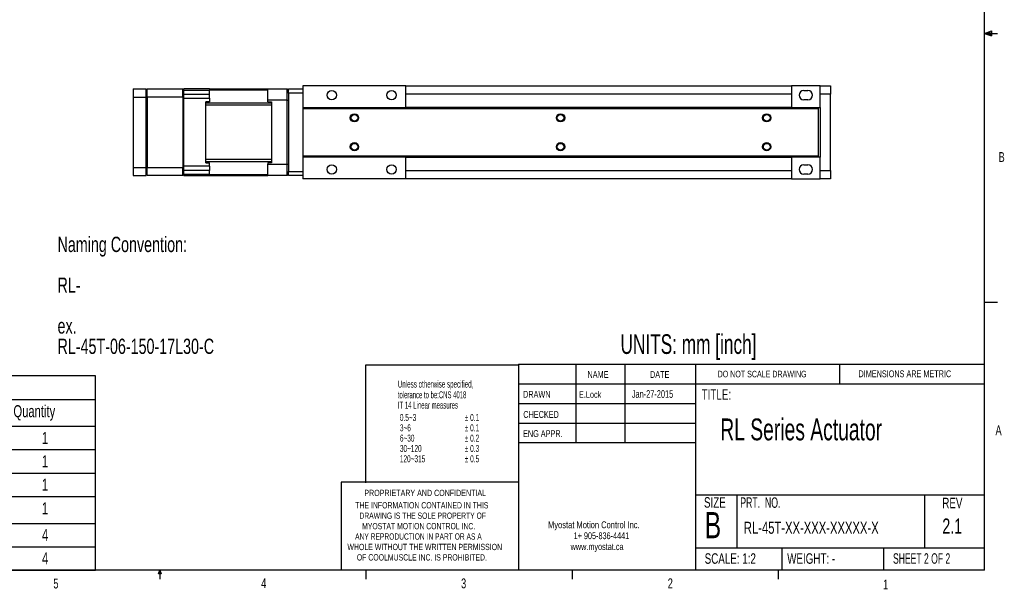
# Paper-space layout 'Layout1' of a CAD drawing. Extents: x 11 to 4767017334475, y 5 to 5245463847279.
# Tile 6 of 9: x 182 to 421, y 5 to 143. Entities that reach past the tile are written whole.
import ezdxf
from ezdxf.enums import TextEntityAlignment as Align

# ---------------------------------------------------------------- set-up
doc = ezdxf.new("R2010")
doc.units = 0
doc.layers.get('0').update_dxf_attribs({"linetype": 'CONTINUOUS'})
doc.layers.add('FORMAT', color=7, linetype='CONTINUOUS')

# ---------------------------------------------------------------- blocks, each defined once
blk = doc.blocks.new('SW_NOTE_3')
at = {"color": 0, "linetype": 'CONTINUOUS', "width": 0.7}
for s, height, p in [('Naming Convention:', 3.7042, (0, 0)), ('RL-', 3.704, (0, -9.88)), ('ex.', 3.704, (0, -19.76)), ('RL-45T-06-150-17L30-C', 3.7042, (0, -24.69))]:
    blk.add_text(s, height=height, dxfattribs=at).set_placement(p, align=Align.BOTTOM_LEFT)
blk = doc.blocks.new('SW_NOTE_4')
at = {"color": 0, "linetype": 'CONTINUOUS'}
for s, width, p in [('Myostat Motion Control Inc.', 0.661111, (0, 0)), ('1+ 905-836-4441', 0.7, (6.2, -2.65)), ('www.myostat.ca', 0.7, (5.47, -5.3))]:
    blk.add_text(s, height=1.651, dxfattribs=dict(at, width=width)).set_placement(p, align=Align.BOTTOM_LEFT)
blk = doc.blocks.new('SW_NOTE_5')
at = {"color": 0, "linetype": 'CONTINUOUS'}
for s, width, p in [('THE INFORMATION CONTAINED IN THIS', 0.657576, (0, 0)), ('DRAWING IS THE SOLE PROPERTY OF', 0.643548, (1, -2.52)), ('MYOSTAT MOTION CONTROL INC. ', 0.65, (1.67, -5.05)), ('ANY REPRODUCTION IN PART OR AS A', 0.634375, (-0.04, -7.57)), ('WHOLE WITHOUT THE WRITTEN PERMISSION', 0.661111, (-1.91, -10.1)), ('OF COOLMUSCLE INC. IS PROHIBITED.', 0.657576, (0.37, -12.62))]:
    blk.add_text(s, height=1.524, dxfattribs=dict(at, width=width)).set_placement(p, align=Align.BOTTOM_LEFT)
blk = doc.blocks.new('SW_TABLEANNOTATION_2')
at = {"color": 0, "linetype": 'CONTINUOUS'}
for p, q in [((0, 0), (0, -47.08)), ((96.49, 0), (0, 0)), ((96.49, -47.08), (96.49, 0)), ((0, -5.68), (96.49, -5.68)), ((39.43, -5.68), (39.43, -47.08)), ((72.63, -5.68), (72.63, -47.08)), ((0, -12.2), (96.49, -12.2)), ((0, -17.87), (96.49, -17.87)), ((0, -23.54), (96.49, -23.54)), ((0, -29.21), (96.49, -29.21)), ((0, -35.74), (96.49, -35.74)), ((0, -41.41), (96.49, -41.41)), ((0, -47.08), (96.49, -47.08))]:
    blk.add_line(p, q, dxfattribs=at)
for s, height, width, p in [('Bill of Materials', 3.5, 0.658824, (31.49, -5.54)), ('Part No.', 2.91, 0.7, (12.38, -10.88)), ('Description', 2.9104, 0.7, (45.51, -10.88)), ('Quantity', 2.91, 0.7, (76.56, -10.88)), ('VLA-ST-45', 2.91, 0.7, (10.78, -17.34)), ('Actuator', 2.91, 0.7, (47.66, -17.34)), ('1', 2.91, 0.7, (83.48, -17.34)), ('Bracket', 2.91, 0.7, (48.86, -23.01)), ('ST45-BKT-NEMA17', 2.9104, 0.7, (3.55, -23.01)), ('1', 2.91, 0.7, (83.48, -23.01)), ('17S30C / 17L30C', 2.9104, 0.653333, (4.17, -28.69)), ('Motor', 2.91, 0.7, (50.46, -28.69)), ('1', 2.91, 0.7, (83.48, -28.69)), ('RCLA16C-5-5', 2.9104, 0.7, (7.46, -34.42)), ('Coupling', 2.91, 0.7, (47.42, -34.42)), ('1', 2.91, 0.7, (83.48, -34.42)), ('M3-16mm', 2.91, 0.7, (10.42, -40.88)), ('Screws', 2.91, 0.7, (49.6, -40.88)), ('4', 2.91, 0.7, (83.48, -40.88)), ('M3-8mm', 2.91, 0.7, (11.5, -46.55)), ('Screws', 2.91, 0.7, (49.6, -46.55)), ('4', 2.91, 0.7, (83.48, -46.55))]:
    blk.add_text(s, height=height, dxfattribs=dict(at, width=width)).set_placement(p, align=Align.BOTTOM_LEFT)

psp = doc.layouts.get("Layout1")

# ---------------------------------------------------------------- linework, layer by layer
at = {"color": 7, "linetype": 'CONTINUOUS'}
for p, q in [((415.9568, 9.9587), (415.9568, 270.3087)), ((415.9568, 140.0249), (417.6632, 140.6348)), ((415.9568, 140.0249), (417.6632, 140.2545)), ((415.9568, 140.0249), (419.1318, 140.0249)), ((415.9568, 140.0249), (417.6632, 139.4514)), ((415.9568, 140.0249), (417.6632, 139.7631)), ((417.6632, 140.6348), (417.6632, 139.4514)), ((275.6483, 127.3071), (250.6483, 127.3071)), ((250.6483, 127.3071), (250.6483, 122.0571)), ((275.6483, 122.0571), (275.6483, 127.3071)), ((275.6483, 127.3071), (369.1483, 127.3071)), ((369.1483, 127.3071), (369.1483, 122.0571)), ((376.1483, 127.3071), (369.1483, 127.3071)), ((376.1483, 122.0571), (376.1483, 127.3071)), ((376.1483, 127.3071), (378.6483, 127.3071)), ((378.6483, 127.3071), (378.6483, 125.3071)), ((209.4983, 126.5571), (212.6483, 126.5571)), ((209.4983, 126.5571), (209.4983, 124.5571)), ((209.4983, 124.5571), (209.4983, 107.5571)), ((209.4983, 124.5571), (212.6483, 124.5571)), ((212.6483, 124.5571), (212.6483, 126.5571)), ((212.6483, 126.3071), (212.8983, 126.3071)), ((212.6483, 107.5571), (212.6483, 124.5571)), ((212.6483, 124.4535), (212.8983, 124.4535)), ((212.8983, 124.5571), (212.8983, 126.5571)), ((212.8983, 126.5571), (221.4983, 126.5571)), ((212.8983, 124.5571), (212.8983, 107.5571)), ((221.4983, 124.5571), (212.8983, 124.5571)), ((221.4983, 126.0002), (221.4983, 126.5571)), ((221.4983, 126.3071), (221.7483, 126.5571)), ((221.4983, 125.9792), (221.7483, 126.1637)), ((221.4983, 125.9792), (221.4983, 126.0002)), ((221.4983, 125.1375), (221.4983, 125.9792)), ((221.4983, 125.1375), (221.7483, 125.3063)), ((221.4983, 125.1139), (221.4983, 125.1375)), ((221.4983, 124.5571), (221.4983, 125.1139)), ((221.4983, 124.5571), (221.4983, 107.5571)), ((221.7483, 124.2936), (221.4983, 124.2936)), ((221.7483, 126.1637), (221.7483, 126.5571)), ((227.9733, 126.5571), (221.7483, 126.5571)), ((221.7483, 125.3063), (221.7483, 126.1637)), ((227.9733, 126.1637), (221.7483, 126.1637)), ((221.7483, 124.2936), (221.7483, 125.3063)), ((221.7483, 125.3063), (227.9733, 125.3063)), ((221.7483, 107.8206), (221.7483, 124.2936)), ((221.7483, 124.2936), (227.9733, 124.2936)), ((227.9733, 126.5571), (227.9733, 126.1637)), ((242.1733, 126.5071), (227.9733, 126.5071)), ((227.9733, 125.3063), (227.9733, 126.1637)), ((227.9733, 124.2936), (227.9733, 125.3063)), ((227.9733, 124.2936), (227.9733, 123.4321)), ((242.1733, 126.5571), (246.7983, 126.5571)), ((242.1733, 123.8071), (242.1733, 126.5571)), ((246.7983, 123.8071), (246.7983, 126.5571)), ((246.7983, 126.5571), (247.1483, 126.2071)), ((247.1483, 126.5571), (250.6483, 126.5571)), ((247.1483, 125.5571), (247.1483, 126.5571)), ((250.6483, 125.5571), (247.1483, 125.5571)), ((247.1483, 125.5571), (247.1483, 106.5571)), ((369.1483, 125.3071), (275.6483, 125.3071)), ((372.1483, 126.1821), (373.1483, 126.1821)), ((378.6483, 125.3071), (376.1483, 125.3071)), ((378.6483, 106.8071), (378.6483, 125.3071)), ((227.9733, 123.4321), (227.0983, 123.4321)), ((227.0983, 108.6821), (227.0983, 123.4321)), ((243.0483, 123.1115), (227.0983, 123.1115)), ((227.0983, 122.6883), (243.0483, 122.6883)), ((242.1733, 123.4321), (242.1733, 123.8071)), ((246.7983, 123.8071), (242.1733, 123.8071)), ((242.1733, 123.4321), (243.0483, 123.4321)), ((243.0483, 123.4321), (243.0483, 108.6821)), ((246.7983, 108.3071), (246.7983, 123.8071)), ((246.7983, 123.8071), (247.1483, 123.8071)), ((250.6483, 122.0571), (250.6483, 121.8071)), ((250.6483, 122.0571), (275.6483, 122.0571)), ((250.6483, 121.8071), (375.6483, 121.8071)), ((250.6483, 121.8071), (250.6483, 110.3071)), ((369.1483, 122.0571), (275.6483, 122.0571)), ((369.1483, 122.0571), (376.1483, 122.0571)), ((373.1483, 123.9321), (372.1483, 123.9321)), ((375.6483, 121.8071), (375.6483, 122.0571)), ((375.6483, 121.8071), (375.6483, 110.3071)), ((376.1483, 122.0571), (376.1483, 110.0571)), ((375.6483, 110.3071), (250.6483, 110.3071)), ((250.6483, 110.3071), (250.6483, 110.0571)), ((250.6483, 110.0571), (250.6483, 104.8071)), ((275.6483, 110.0571), (250.6483, 110.0571)), ((275.6483, 110.0571), (369.1483, 110.0571)), ((275.6483, 104.8071), (275.6483, 110.0571)), ((369.1483, 110.0571), (369.1483, 104.8071)), ((376.1483, 110.0571), (369.1483, 110.0571)), ((375.6483, 110.3071), (375.6483, 110.0571)), ((376.1483, 104.8071), (376.1483, 110.0571)), ((209.4983, 107.5571), (209.4983, 105.5571)), ((209.4983, 107.5571), (212.6483, 107.5571)), ((212.6483, 107.6606), (212.8983, 107.6606)), ((212.6483, 105.5571), (212.6483, 107.5571)), ((212.8983, 105.5571), (212.8983, 107.5571)), ((212.8983, 107.5571), (221.4983, 107.5571)), ((221.4983, 107.8206), (221.7483, 107.8206)), ((221.4983, 107.0002), (221.4983, 107.5571)), ((227.9733, 107.8206), (221.7483, 107.8206)), ((221.7483, 106.8079), (221.7483, 107.8206)), ((243.0483, 109.4259), (227.0983, 109.4259)), ((227.0983, 109.0027), (243.0483, 109.0027)), ((227.0983, 108.6821), (227.9733, 108.6821)), ((227.9733, 107.8206), (227.9733, 108.6821)), ((227.9733, 107.8206), (227.9733, 106.8079)), ((242.1733, 108.6821), (242.1733, 108.3071)), ((243.0483, 108.6821), (242.1733, 108.6821)), ((242.1733, 108.3071), (246.7983, 108.3071)), ((242.1733, 105.5571), (242.1733, 108.3071)), ((246.7983, 105.5571), (246.7983, 108.3071)), ((246.7983, 108.3071), (247.1483, 108.3071)), ((372.1483, 108.1821), (373.1483, 108.1821)), ((209.4983, 105.5571), (212.6483, 105.5571)), ((212.6483, 105.8071), (212.8983, 105.8071)), ((221.4983, 105.5571), (212.8983, 105.5571)), ((221.4983, 106.9767), (221.4983, 107.0002)), ((221.7483, 106.8079), (221.4983, 106.9767)), ((221.4983, 106.135), (221.4983, 106.9767)), ((221.7483, 105.9505), (221.4983, 106.135)), ((221.4983, 106.1139), (221.4983, 106.135)), ((221.4983, 105.5571), (221.4983, 106.1139)), ((221.7483, 105.5571), (221.4983, 105.8071)), ((227.9733, 106.8079), (221.7483, 106.8079)), ((221.7483, 105.9505), (221.7483, 106.8079)), ((221.7483, 105.9505), (227.9733, 105.9505)), ((221.7483, 105.5571), (221.7483, 105.9505)), ((221.7483, 105.5571), (227.9733, 105.5571)), ((227.9733, 105.9505), (227.9733, 106.8079)), ((227.9733, 105.9505), (227.9733, 105.5571)), ((227.9733, 105.6071), (242.1733, 105.6071)), ((246.7983, 105.5571), (242.1733, 105.5571)), ((247.1483, 105.9071), (246.7983, 105.5571)), ((247.1483, 105.5571), (247.1483, 106.5571)), ((247.1483, 106.5571), (250.6483, 106.5571)), ((250.6483, 105.5571), (247.1483, 105.5571)), ((275.6483, 106.8071), (369.1483, 106.8071)), ((373.1483, 105.9321), (372.1483, 105.9321)), ((376.1483, 106.8071), (378.6483, 106.8071)), ((378.6483, 106.8071), (378.6483, 104.8071)), ((275.6483, 104.8071), (250.6483, 104.8071)), ((369.1483, 104.8071), (275.6483, 104.8071)), ((369.1483, 104.8071), (376.1483, 104.8071)), ((378.6483, 104.8071), (376.1483, 104.8071)), ((415.9568, 74.9374), (419.1318, 74.9374)), ((302.9194, 59.8531), (415.9568, 59.8531)), ((302.9194, 59.8531), (302.9194, 9.9587)), ((316.8169, 59.8531), (316.8169, 40.8031)), ((328.7175, 59.8531), (328.7175, 40.8031)), ((345.8853, 59.8531), (345.8853, 9.9587)), ((380.921, 55.0906), (380.921, 59.8531)), ((302.9194, 55.0906), (415.9568, 55.0906)), ((302.9194, 50.3281), (345.8853, 50.3281)), ((302.9194, 45.5656), (345.8853, 45.5656)), ((345.8853, 40.8031), (302.9194, 40.8031)), ((259.9535, 31.2781), (259.9535, 9.9587)), ((302.9194, 31.2781), (259.9535, 31.2781)), ((345.8853, 28.2432), (415.9568, 28.2432)), ((355.9321, 28.2432), (355.9321, 15.366)), ((401.4296, 28.2432), (401.4296, 15.366)), ((345.8853, 15.366), (415.9568, 15.366)), ((366.793, 15.366), (366.793, 9.9587)), ((391.4795, 15.366), (391.4795, 9.9587)), ((415.9568, 9.9587), (15.9068, 9.9587)), ((215.5889, 9.0805), (215.9254, 9.9587)), ((215.9254, 9.9587), (215.9254, 7.8048)), ((215.9254, 9.9587), (216.2443, 9.0805)), ((265.9317, 9.9587), (265.9317, 7.8048)), ((315.9379, 9.9587), (315.9379, 7.8048)), ((365.9442, 9.9587), (365.9442, 7.8048)), ((216.2443, 9.0805), (215.5889, 9.0805))]:
    psp.add_line(p, q, dxfattribs=at)
at = {"color": 8, "linetype": 'CONTINUOUS'}
for p, q in [((227.9733, 126.3762), (242.1733, 126.3762)), ((242.1733, 105.7379), (227.9733, 105.7379))]:
    psp.add_line(p, q, dxfattribs=at)
at = {"color": 7, "linetype": 'CONTINUOUS'}
for centre, radius in [((257.6483, 125.0571), 1.125), ((272.1483, 125.0571), 1.125), ((263.1483, 119.5571), 1), ((263.1483, 119.5571), 0.8105), ((313.1483, 119.5571), 1), ((313.1483, 119.5571), 0.8105), ((363.1483, 119.5571), 1), ((363.1483, 119.5571), 0.8105), ((263.1483, 112.5571), 1), ((263.1483, 112.5571), 0.8105), ((313.1483, 112.5571), 1), ((313.1483, 112.5571), 0.8105), ((363.1483, 112.5571), 1), ((363.1483, 112.5571), 0.8105), ((257.6483, 107.0571), 1.125), ((272.1483, 107.0571), 1.125)]:
    psp.add_circle(centre, radius, dxfattribs=at)
for centre, start, end in [((372.1483, 125.0571), 90, 270), ((373.1483, 125.0571), 270, 90), ((372.1483, 107.0571), 90, 270), ((373.1483, 107.0571), 270, 90)]:
    psp.add_arc(centre, 1.125, start, end, dxfattribs=at)
at = {"layer": 'FORMAT'}
for p, q in [((265.9386, 31.1238), (265.9386, 59.6988)), ((265.9386, 59.6988), (302.9263, 59.6988))]:
    psp.add_line(p, q, dxfattribs=at)

# ---------------------------------------------------------------- block references
at = {"color": 7, "linetype": 'CONTINUOUS'}
for name, p in [('SW_NOTE_3', (191.1322, 85.9316)), ('SW_TABLEANNOTATION_2', (103.8684, 57.0335)), ('SW_NOTE_5', (263.3542, 24.4643)), ('SW_NOTE_4', (310.1127, 19.6351))]:
    psp.add_blockref(name, p, dxfattribs=at)

# ---------------------------------------------------------------- texts
for s, height, width, p in [('B', 2.3813, 0.7, (419.3916, 108.1592)), ('UNITS: mm [inch]', 4.7625, 0.65625, (327.6864, 60.9255)), ('NAME', 1.651, 0.7, (319.6806, 56.0534)), ('DATE', 1.651, 0.7, (334.8453, 56.0534)), ('DO NOT SCALE DRAWING', 1.5875, 0.6475, (351.2507, 56.2122)), ('DIMENSIONS ARE METRIC', 1.651, 0.666667, (385.4163, 56.2211)), ('Unless otherwise specified,', 1.7, 0.532164, (273.6707, 53.6934)), ('tolerance to be:CNS 4018 ', 1.7, 0.508421, (273.6707, 51.0949)), ('DRAWN', 1.651, 0.7, (304.0533, 51.2532)), ('E.Lock', 1.5875, 0.7, (317.6018, 51.2443)), ('Jan-27-2015', 1.852083, 0.7, (330.4229, 51.1664)), ('TITLE:', 2.54, 0.7, (347.3752, 50.4806)), ('IT 14 Linear measures', 1.7, 0.513158, (273.6707, 48.5949)), ('0.5~3', 1.7, 0.552632, (274.1707, 45.5949)), ('± 0.1', 1.7, 0.552632, (289.9207, 45.5949)), ('CHECKED', 1.651, 0.7, (304.1075, 46.3672)), ('± 0.1', 1.7, 0.552632, (289.9207, 43.0949)), ('RL Series Actuator', 5.291667, 0.661111, (351.882, 39.8316)), ('3~6', 1.7, 0.552632, (274.1707, 43.0949)), ('± 0.2', 1.7, 0.552632, (289.9207, 40.5949)), ('ENG APPR.', 1.651, 0.7, (304.034, 41.7312)), ('A', 2.3813, 0.7, (418.6449, 41.9551)), ('6~30', 1.7, 0.552632, (274.1707, 40.5949)), ('30~120', 1.7, 0.552632, (274.1707, 38.0949)), ('± 0.3', 1.7, 0.552632, (289.9207, 38.0949)), ('120~315', 1.7, 0.552632, (274.1707, 35.5949)), ('± 0.5', 1.7, 0.552632, (289.9207, 35.5949)), ('PROPRIETARY AND CONFIDENTIAL', 1.524, 0.675, (265.5535, 27.4591)), ('SIZE', 2.54, 0.7, (347.9364, 24.3425)), ('PRT.  NO.', 2.54, 0.622222, (356.7375, 24.3069)), ('REV', 2.54, 0.7, (405.7417, 24.2077)), ('B', 6.35, 0.7, (348.1368, 15.7975)), ('RL-45T-XX-XXX-XXXXX-X', 2.910417, 0.7, (357.6076, 17.9042)), ('2.1', 3.70417, 0.7, (405.7417, 17.6705)), ('SCALE: 1:2', 2.54, 0.7, (348.1054, 10.7491)), ('WEIGHT: -', 2.54, 0.7, (368.1188, 10.7491)), ('SHEET 2 OF 2', 2.54, 0.6125, (393.7877, 10.7573)), ('5', 2.3813, 0.7, (190.1219, 4.8193)), ('4', 2.3813, 0.7, (240.5412, 4.899)), ('3', 2.3813, 0.7, (289.0208, 4.8455)), ('2', 2.3813, 0.7, (339.1483, 4.8664)), ('1', 2.3813, 0.7, (391.3712, 4.5853))]:
    psp.add_text(s, height=height, dxfattribs=dict(at, width=width)).set_placement(p, align=Align.BOTTOM_LEFT)

doc.saveas('drawing.dxf')
